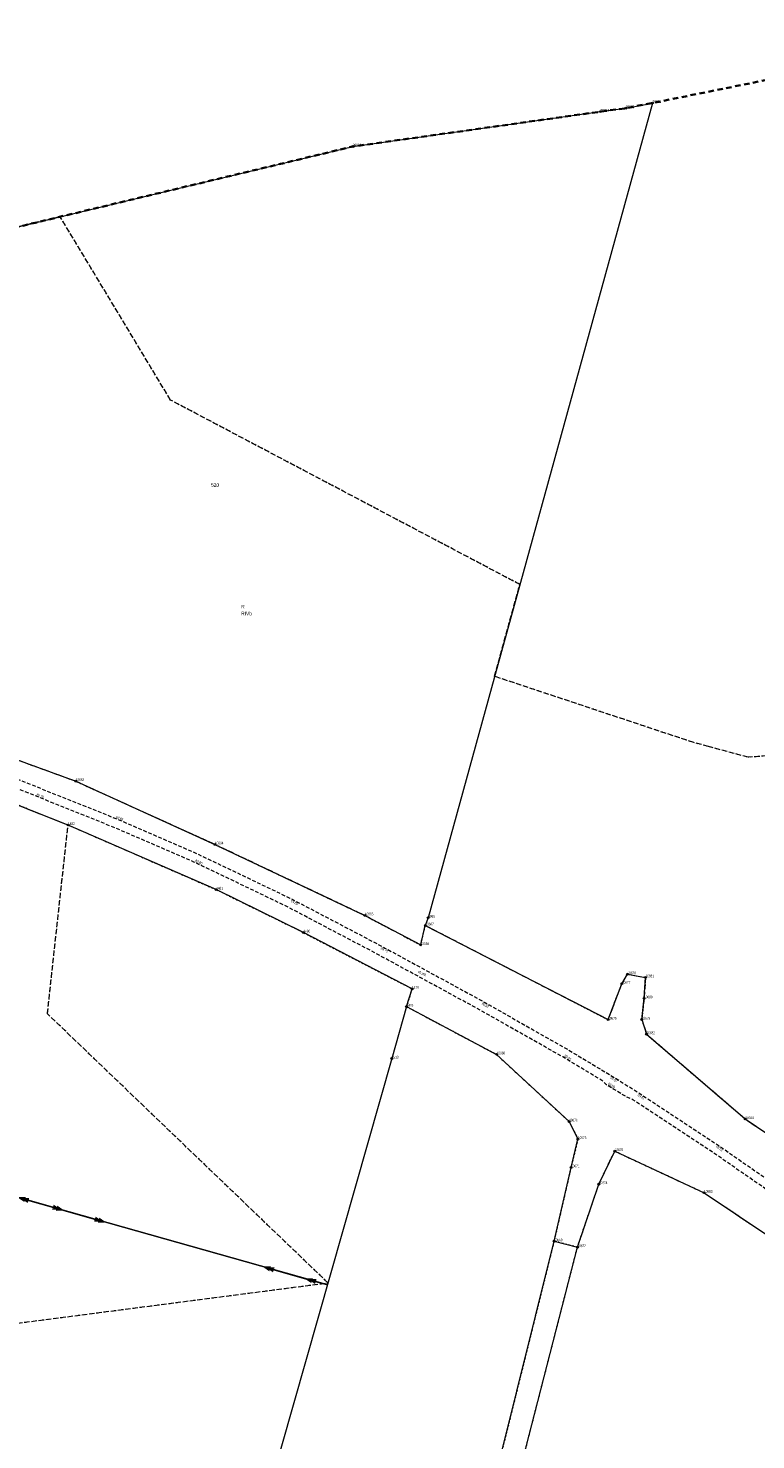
# Model space of a CAD drawing. Header units: metres. Extents: x 6524698 to 6533081, y 5883213 to 5896811.
# Tile 101 of 131: x 6527071 to 6527271, y 5894141 to 5894529. Entities that reach past the tile are written whole.
import ezdxf
from ezdxf.enums import TextEntityAlignment as Align

# ---------------------------------------------------------------- set-up
doc = ezdxf.new("R2010")
doc.units = ezdxf.units.M
for name, pattern in [('mapa zasadnicza$0$1.0_0.5', [1.5, 1, -0.5]), ('mapa zasadnicza$0$1.5_1.0', [2.5, 1.5, -1]), ('mapa zasadnicza$0$219-500', [0]), ('mapa zasadnicza$0$egkk-500', [2, 1.5, -0.5]), ('mapa zasadnicza$0$egug-500', [1, 0.5, -0.5]), ('mapa zasadnicza$0$suep_sn_500', [0])]:
    doc.linetypes.add(name, pattern=pattern)
for name, color, linetype in [('mapa zasadnicza$0$202-punkt graniczny', 7, 'Continuous'), ('mapa zasadnicza$0$202-punkt graniczny-Atr103', 7, 'Continuous'), ('mapa zasadnicza$0$209-oznaczenie konturu klasyfikacyjnego', 7, 'Continuous'), ('mapa zasadnicza$0$210-oznaczenie konturu użytku gruntowego', 7, 'Continuous'), ('mapa zasadnicza$0$211-numer działki ewidencyjnej', 7, 'Continuous'), ('mapa zasadnicza$0$216-obręb ewidencyjny', 7, 'Continuous'), ('mapa zasadnicza$0$217-kontur klasyfikacyjny', 7, 'Continuous'), ('mapa zasadnicza$0$218-kontur użytku gruntowego', 7, 'Continuous'), ('mapa zasadnicza$0$219-działka ewidencyjna', 7, 'Continuous'), ('mapa zasadnicza$0$chodnik', 7, 'Continuous'), ('mapa zasadnicza$0$chodnik-Atr17', 7, 'Continuous'), ('mapa zasadnicza$0$pikieta sztuczna', 7, 'Continuous'), ('mapa zasadnicza$0$pikieta sztuczna-Atr2', 7, 'Continuous'), ('mapa zasadnicza$0$przewód elektroenergetyczny średniego napięcia', 7, 'Continuous')]:
    doc.layers.add(name, color=color, linetype=linetype)
doc.styles.add('mapa zasadnicza$0$STANDARD', font='Working1250', dxfattribs={"width": 0.75})

# ---------------------------------------------------------------- blocks, each defined once
blk = doc.blocks.new('mapa zasadnicza$0$202')
at = {"color": 0, "linetype": 'Continuous', "lineweight": 0}
blk.add_circle((0, 0), 0.25, dxfattribs=at)
blk = doc.blocks.new('mapa zasadnicza$0$PW01')
at = {"linetype": 'Continuous', "lineweight": 13}
h = blk.add_hatch(color=0, dxfattribs=at)
edge = h.paths.add_edge_path()
edge.add_arc((0, 0), 0.045, 0, 360)
blk = doc.blocks.new('mapa zasadnicza$0$SUEP2')
at = {"color": 0, "linetype": 'Continuous'}
for p, q in [((0, 0), (6.027, 0)), ((5.027, 0), (3.527, 0.5)), ((5.027, 0), (3.527, -0.5)), ((6.027, 0), (4.527, 0.5)), ((6.027, 0), (4.527, -0.5)), ((6.027, 0), (18.027, 0)), ((17.027, 0), (15.527, 0.5)), ((17.027, 0), (15.527, -0.5)), ((18.027, 0), (16.527, 0.5)), ((18.027, 0), (16.527, -0.5))]:
    blk.add_line(p, q, dxfattribs=at)

msp = doc.modelspace()

# ---------------------------------------------------------------- linework, layer by layer
at = {"layer": 'mapa zasadnicza$0$216-obręb ewidencyjny', "color": 7, "linetype": 'mapa zasadnicza$0$1.5_1.0', "lineweight": 35, "flags": 128}
msp.add_lwpolyline([(6528080.19, 5893144.58), (6528061.74, 5893201.21), (6528047.55, 5893241.88), (6528024.92, 5893315.29), (6528008.56, 5893361.13), (6527994.3, 5893412.78), (6527972.36, 5893501.34), (6527968.55, 5893513.63), (6527970.79, 5893518.44), (6527970.73, 5893522.51), (6527967.45, 5893552.31), (6527966.7, 5893563.53), (6527962.24, 5893630.13), (6528051.1, 5893681.86), (6528093.51, 5893704.95), (6528160.44, 5893751.29), (6528192.4, 5893787.97), (6528212.45, 5893801.88), (6528235.37, 5893817.79), (6528263.34, 5893839.22), (6528292.63, 5893867.35), (6528325.94, 5893899.11), (6528322.17, 5893903.05), (6528250.73, 5893995.91), (6528184.31, 5894083.49), (6528144.78, 5894142.59), (6528140.26, 5894150.17), (6528112.08, 5894189.3), (6528016.98, 5894319.35), (6528001.44, 5894344.63), (6527975.61, 5894386.54), (6527948.25, 5894431.11), (6527919.91, 5894480.01), (6527892.39, 5894527.5), (6527882.42, 5894543.56), (6527855.65, 5894587.93), (6527823.65, 5894640.97), (6527805.93, 5894633.3), (6527750.7, 5894622.26), (6527703.08, 5894611.82), (6527660.79, 5894602.88), (6527644.2, 5894599.12), (6527623.22, 5894594.36), (6527546.55, 5894577.52), (6527485.04, 5894564.12), (6527442.59, 5894555.97), (6527376.5, 5894538.97), (6527356.91, 5894534.04), (6527324.89, 5894525.35), (6527242.36, 5894508.66), (6527235, 5894507.23), (6527228.04, 5894506.29), (6527159.89, 5894496.69), (6527053.58, 5894471.18), (6527004.75, 5894459.61), (6526977.15, 5894360.97), (6526895.2, 5894390.7), (6526886.54, 5894409.25), (6526848.25, 5894423.17), (6526790.81, 5894405.63), (6526783.96, 5894403.77), (6526751.66, 5894393.24), (6526675.52, 5894369.12), (6526524.19, 5894423.84), (6526526.13, 5894397.23), (6526528.98, 5894342.85), (6526531.21, 5894300.39), (6526524.41, 5894296.52), (6526520.88, 5894294.84), (6526433.18, 5894243.61), (6526409.32, 5894231.32), (6526314.07, 5894204.53), (6526268.73, 5894188.91), (6526258.95, 5894183.01), (6526232.67, 5894174.45), (6526048.77, 5894185.58), (6526028.42, 5894185.14), (6525944.02, 5894189.55), (6525880.8, 5894192.86), (6525865.46, 5894208.87), (6525815.37, 5894268.24), (6525725.76, 5894354.61), (6525677.43, 5894405.04), (6525642.47, 5894443.85), (6525631.75, 5894455.74), (6525621.46, 5894467.17), (6525618.11, 5894470.89), (6525610.84, 5894478.96), (6525545.06, 5894551.99), (6525537.2, 5894560.72), (6525460.52, 5894338.76), (6525456.21, 5894326.33), (6525450.16, 5894308.9), (6525445.22, 5894294.63), (6525423.21, 5894231.15), (6525415.4, 5894208.63), (6525399.64, 5894161.49), (6525369.98, 5894072.79), (6525342.34, 5893997.91), (6525337.4, 5893981.36), (6525266.58, 5893924.52), (6525217.93, 5893885.48), (6525120.08, 5893806.06), (6525080.21, 5893781.94), (6525034.62, 5893753.64), (6524956.86, 5893706.08), (6524954.17, 5893701.72), (6524952.33, 5893698.77), (6524951.12, 5893696.84), (6524924.06, 5893653.68), (6524922.11, 5893650.61), (6524908.03, 5893628.41), (6524885.99, 5893594.37), (6524823.72, 5893494.6), (6524818.62, 5893484.85), (6524776.38, 5893404.01), (6524760.03, 5893372.45), (6524743.69, 5893340.87), (6524727.34, 5893309.3), (6524725.32, 5893305.6), (6524701.12, 5893258.79), (6524698.5, 5893253.75), (6524741.55, 5893198.86), (6524787.16, 5893135.47), (6524797.48, 5893113.55), (6524827.59, 5893049.65), (6524848.15, 5892993.16), (6524885, 5892891.94), (6524886.71, 5892887.25), (6524900.94, 5892860.83), (6524938.01, 5892801.88), (6524942.47, 5892794.78), (6524958.2, 5892763.24), (6524982.49, 5892709.34), (6524989.65, 5892692.64), (6525021.29, 5892644.7), (6525047.57, 5892607.1), (6525072.42, 5892559.28), (6525080.98, 5892544.34), (6525104.23, 5892503.81), (6525105.73, 5892501.2), (6525124.09, 5892461.96), (6525158, 5892390.4), (6525163.69, 5892366.6), (6525187.74, 5892266.07), (6525200.42, 5892203.7), (6525210.27, 5892167.69), (6525235.54, 5892075.31), (6525239, 5892035.46), (6525241.84, 5892018.03), (6525246.18, 5891943.28), (6525246.02, 5891937.6), (6525245.65, 5891924.05), (6525244.65, 5891887.35), (6525244.88, 5891861.21), (6525245.32, 5891811.32), (6525234.24, 5891649.83), (6525224.07, 5891546.78), (6525208.12, 5891507.31), (6525193.48, 5891471.08), (6525186.45, 5891448.59), (6525184.14, 5891444.14), (6525180.5, 5891437.11), (6525176.64, 5891433.3), (6525163.56, 5891420.57), (6525150.33, 5891406.73), (6525149.34, 5891405.88), (6525147.46, 5891404.1), (6525146.26, 5891402.89), (6525142.82, 5891399.45), (6525132.06, 5891389.06), (6525128.35, 5891385.34), (6525124.8, 5891381.67), (6525121.13, 5891378.06), (6525095.65, 5891351.83), (6525053.05, 5891307.97), (6525038.88, 5891292.8), (6525015.99, 5891261.95), (6524996.02, 5891237.19), (6524958.43, 5891186.61), (6524908.74, 5891119.69), (6524979.34, 5891082.37), (6525035.16, 5891054.09), (6525074.44, 5891035.78), (6525140.68, 5891002.24), (6525158.27, 5890993.31), (6525169.95, 5890987.37), (6525189.03, 5890979.26), (6525225.79, 5890963.63), (6525241.68, 5890952.94), (6525280.63, 5890926.71), (6525286.23, 5890923.62), (6525353.13, 5890886.67), (6525387.9, 5890862.89), (6525416.13, 5890848.06), (6525465.51, 5890821.53), (6525489.55, 5890809.17), (6525532.35, 5890788.13), (6525593.44, 5890757.92), (6525656.38, 5890722.42), (6525712.1, 5890690.97), (6525744.09, 5890674.26), (6525753.93, 5890669.12), (6525811.57, 5890638.94), (6525889.01, 5890598.56), (6525902.26, 5890595.95), (6525968.12, 5890559.29), (6526048.15, 5890515.81), (6526148.09, 5890465.98), (6526205.96, 5890434.59), (6526262.38, 5890404.11), (6526332.75, 5890374.64), (6526425.41, 5890334.29), (6526595.63, 5890279.11), (6526573.45, 5890132.21), (6526575.25, 5890133.06), (6526592.18, 5890129.32), (6526722.43, 5890098.71), (6526728.64, 5890098.03), (6526735.76, 5890098.07), (6526740.34, 5890097.85), (6526742.25, 5890097.45), (6526749.57, 5890095.95), (6526757.09, 5890094.4), (6526758.07, 5890090.77), (6526792.43, 5890086.11), (6526812.21, 5890083.05), (6526890.35, 5890080.91), (6526909.87, 5890084.83), (6526952.34, 5890094.44), (6526971.01, 5890104.38), (6526981, 5890111.26), (6526988.84, 5890116.67), (6527008.52, 5890134.26), (6527045.63, 5890148.55), (6527057.31, 5890152.25), (6527077.89, 5890166.68), (6527165.07, 5890215.69), (6527220.83, 5890245.22), (6527241.28, 5890253.87), (6527273.45, 5890274.12), (6527288.1, 5890288.63), (6527313.38, 5890308.14), (6527321.27, 5890314.22), (6527338.23, 5890321.73), (6527355.64, 5890331.57), (6527391.42, 5890349.92), (6527454.67, 5890547.02), (6527509.07, 5890729.27), (6527517.65, 5890758.02), (6527651.09, 5891150.82), (6527705.03, 5891299.34), (6527759.25, 5891463.12), (6527785.51, 5891547.1), (6527787.58, 5891553.86), (6527801.61, 5891598.79), (6527846.82, 5891746.29), (6528014.33, 5891830.31), (6528198.8, 5891907.55), (6528440.31, 5891996.73), (6528394.78, 5892128.68), (6528377.11, 5892179.95), (6528349.09, 5892260.65), (6528334.62, 5892315.93), (6528299.61, 5892411.02), (6528296.22, 5892421.59), (6528276.69, 5892498.16), (6528274.02, 5892507.32), (6528253.12, 5892581.84), (6528217.45, 5892695.43), (6528216.98, 5892718.27), (6528214.23, 5892726.13), (6528211.23, 5892742.29), (6528202.22, 5892766.07), (6528192.07, 5892792.85), (6528171.14, 5892860.59), (6528166.45, 5892875.8), (6528118.84, 5893029.51), (6528114.87, 5893046.22), (6528103.06, 5893080.73)], close=True, dxfattribs=at)
at = {"layer": 'mapa zasadnicza$0$217-kontur klasyfikacyjny', "color": 92, "linetype": 'mapa zasadnicza$0$egkk-500', "lineweight": 18, "flags": 128}
for points in [[(6527079.33, 5894477.36), (6527053.58, 5894471.18)], [(6527109.72, 5894426.89), (6527079.33, 5894477.36)], [(6527205.84, 5894376.17), (6527109.72, 5894426.89)], [(6527198.87, 5894350.88), (6527205.84, 5894376.17)], [(6527253.69, 5894332.66), (6527198.87, 5894350.88)], [(6527016.71, 5894346.47), (6527083.61, 5894322.04)], [(6527081.5, 5894309.97), (6527026.16, 5894331.82)], [(6527257.74, 5894331.57), (6527253.69, 5894332.66)], [(6527268.66, 5894328.61), (6527257.74, 5894331.57)], [(6527309.75, 5894331.69), (6527268.66, 5894328.61)], [(6527083.61, 5894322.04), (6527121.93, 5894304.64)], [(6527075.82, 5894258.02), (6527081.5, 5894309.97)], [(6527121.93, 5894304.64), (6527163.2, 5894285.09)], [(6527163.2, 5894285.09), (6527178.55, 5894276.96)], [(6527178.55, 5894276.96), (6527179.83, 5894282.32)], [(6527179.83, 5894282.32), (6527230.14, 5894256.42)], [(6527230.14, 5894256.42), (6527233.94, 5894266.3)], [(6527233.94, 5894266.3), (6527235.45, 5894268.89)], [(6527235.45, 5894268.89), (6527240.44, 5894268.04)], [(6527240.44, 5894268.04), (6527240.03, 5894262.28)], [(6527240.03, 5894262.28), (6527239.39, 5894256.43)], [(6527153.02, 5894183.98), (6527075.82, 5894258.02)], [(6527239.39, 5894256.43), (6527240.71, 5894252.41)], [(6527240.71, 5894252.41), (6527267.89, 5894229.08)], [(6527267.89, 5894229.08), (6527280.29, 5894220.72)], [(6527055.56, 5894171.32), (6527153.02, 5894183.98)]]:
    msp.add_lwpolyline(points, dxfattribs=at)
at = {"layer": 'mapa zasadnicza$0$218-kontur użytku gruntowego', "color": 3, "linetype": 'mapa zasadnicza$0$egug-500', "lineweight": 18, "flags": 128}
for points in [[(6527079.33, 5894477.36), (6527053.58, 5894471.18)], [(6527109.72, 5894426.89), (6527079.33, 5894477.36)], [(6527205.84, 5894376.17), (6527109.72, 5894426.89)], [(6527198.87, 5894350.88), (6527205.84, 5894376.17)], [(6527253.69, 5894332.66), (6527198.87, 5894350.88)], [(6527016.71, 5894346.47), (6527083.61, 5894322.04)], [(6527081.5, 5894309.97), (6527026.16, 5894331.82)], [(6527257.74, 5894331.57), (6527253.69, 5894332.66)], [(6527268.66, 5894328.61), (6527257.74, 5894331.57)], [(6527309.75, 5894331.69), (6527268.66, 5894328.61)], [(6527083.61, 5894322.04), (6527121.93, 5894304.64)], [(6527075.82, 5894258.02), (6527081.5, 5894309.97)], [(6527081.5, 5894309.97), (6527122.28, 5894292.2)], [(6527121.93, 5894304.64), (6527163.2, 5894285.09)], [(6527122.28, 5894292.2), (6527146.3, 5894280.39)], [(6527163.2, 5894285.09), (6527178.55, 5894276.96)], [(6527178.55, 5894276.96), (6527179.83, 5894282.32)], [(6527179.83, 5894282.32), (6527230.14, 5894256.42)], [(6527146.3, 5894280.39), (6527176.18, 5894264.9)], [(6527230.14, 5894256.42), (6527233.94, 5894266.3)], [(6527233.94, 5894266.3), (6527235.45, 5894268.89)], [(6527235.45, 5894268.89), (6527240.44, 5894268.04)], [(6527240.44, 5894268.04), (6527240.03, 5894262.28)], [(6527176.18, 5894264.9), (6527174.66, 5894259.99)], [(6527240.03, 5894262.28), (6527239.39, 5894256.43)], [(6527153.02, 5894183.98), (6527075.82, 5894258.02)], [(6527174.66, 5894259.99), (6527199.46, 5894246.84)], [(6527239.39, 5894256.43), (6527240.71, 5894252.41)], [(6527240.71, 5894252.41), (6527267.89, 5894229.08)], [(6527199.46, 5894246.84), (6527219.42, 5894228.37)], [(6527219.42, 5894228.37), (6527221.83, 5894223.54)], [(6527267.89, 5894229.08), (6527280.29, 5894220.72)], [(6527221.83, 5894223.54), (6527219.93, 5894215.76)], [(6527227.6, 5894211.14), (6527231.96, 5894220.23)], [(6527231.96, 5894220.23), (6527256.54, 5894208.78)], [(6527219.93, 5894215.76), (6527215.25, 5894195.43)], [(6527221.7, 5894193.8), (6527227.6, 5894211.14)], [(6527256.54, 5894208.78), (6527273.86, 5894197.17)], [(6527215.25, 5894195.43), (6527206.54, 5894160.38)], [(6527221.7, 5894193.8), (6527215.25, 5894195.43)], [(6527188.44, 5894064.38), (6527221.7, 5894193.8)], [(6527055.56, 5894171.32), (6527153.02, 5894183.98)], [(6527206.54, 5894160.38), (6527168.18, 5894006.02)]]:
    msp.add_lwpolyline(points, dxfattribs=at)
at = {"layer": 'mapa zasadnicza$0$219-działka ewidencyjna', "color": 7, "linetype": 'mapa zasadnicza$0$219-500', "lineweight": 18, "flags": 128}
for points in [[(6527159.89, 5894496.69), (6527228.04, 5894506.29)], [(6527242.36, 5894508.66), (6527180.62, 5894284.47)], [(6527228.04, 5894506.29), (6527235, 5894507.23)], [(6527235, 5894507.23), (6527242.36, 5894508.66)], [(6527053.58, 5894471.18), (6527159.89, 5894496.69)], [(6527016.71, 5894346.47), (6527083.61, 5894322.04)], [(6527081.5, 5894309.97), (6527026.16, 5894331.82)], [(6527083.61, 5894322.04), (6527121.93, 5894304.64)], [(6527122.28, 5894292.2), (6527081.5, 5894309.97)], [(6527121.93, 5894304.64), (6527163.2, 5894285.09)], [(6527146.3, 5894280.39), (6527122.28, 5894292.2)], [(6527163.2, 5894285.09), (6527178.55, 5894276.96)], [(6527178.55, 5894276.96), (6527179.83, 5894282.32)], [(6527180.62, 5894284.47), (6527179.83, 5894282.32)], [(6527179.83, 5894282.32), (6527230.14, 5894256.42)], [(6527176.18, 5894264.9), (6527146.3, 5894280.39)], [(6527230.14, 5894256.42), (6527233.94, 5894266.3)], [(6527233.94, 5894266.3), (6527235.45, 5894268.89)], [(6527235.45, 5894268.89), (6527240.44, 5894268.04)], [(6527240.03, 5894262.28), (6527240.44, 5894268.04)], [(6527174.66, 5894259.99), (6527176.18, 5894264.9)], [(6527239.39, 5894256.43), (6527240.03, 5894262.28)], [(6527174.66, 5894259.99), (6527170.59, 5894245.7)], [(6527174.66, 5894259.99), (6527199.46, 5894246.84)], [(6527239.39, 5894256.43), (6527240.71, 5894252.41)], [(6527240.71, 5894252.41), (6527267.89, 5894229.08)], [(6527199.46, 5894246.84), (6527219.42, 5894228.37)], [(6527170.59, 5894245.7), (6527109.86, 5894032.39)], [(6527219.42, 5894228.37), (6527221.83, 5894223.54)], [(6527267.89, 5894229.08), (6527280.29, 5894220.72)], [(6527219.93, 5894215.76), (6527221.83, 5894223.54)], [(6527227.6, 5894211.14), (6527231.96, 5894220.23)], [(6527231.96, 5894220.23), (6527256.54, 5894208.78)], [(6527215.25, 5894195.43), (6527219.93, 5894215.76)], [(6527221.7, 5894193.8), (6527227.6, 5894211.14)], [(6527256.54, 5894208.78), (6527273.86, 5894197.17)], [(6527164.14, 5893989.75), (6527215.25, 5894195.43)], [(6527215.25, 5894195.43), (6527221.7, 5894193.8)], [(6527168.96, 5893988.59), (6527221.7, 5894193.8)]]:
    msp.add_lwpolyline(points, dxfattribs=at)
at = {"layer": 'mapa zasadnicza$0$chodnik', "color": 7, "linetype": 'mapa zasadnicza$0$1.0_0.5', "lineweight": 18, "flags": 128}
msp.add_lwpolyline([(6526818.12, 5894413.97), (6526844.55, 5894404.43), (6526884.78, 5894389.96), (6526924.85, 5894374.77), (6526966.21, 5894360.07), (6526998.48, 5894348.67), (6527019.58, 5894341.16), (6527044.6, 5894331.62), (6527073.97, 5894320.04), (6527094.36, 5894311.88), (6527117.47, 5894301.86), (6527142.84, 5894289.73), (6527167.62, 5894276.72), (6527195.33, 5894261.65), (6527219.01, 5894248.2), (6527230.7, 5894241.2), (6527238.27, 5894236.48), (6527259.86, 5894222.24), (6527282.04, 5894206.87), (6527303.2, 5894191.74), (6527321.93, 5894177.62), (6527342.75, 5894160.27), (6527362.82, 5894142.83), (6527382.06, 5894125.49), (6527398.41, 5894110.19), (6527432.03, 5894076.92), (6527462.75, 5894046.12), (6527495.53, 5894012.67), (6527509.48, 5893998.69), (6527529.08, 5893979.02), (6527560.24, 5893947.95), (6527558.94, 5893945.78), (6527527.19, 5893977.48), (6527493.45, 5894011.3), (6527460.92, 5894044.58), (6527430.76, 5894074.78), (6527396.47, 5894108.66), (6527380.26, 5894123.85), (6527360.93, 5894141.23), (6527340.72, 5894158.77), (6527325.07, 5894171.95), (6527324.24, 5894172.53), (6527323.43, 5894172.86), (6527319.04, 5894176.32), (6527318.42, 5894177.1), (6527317.73, 5894177.74), (6527301.61, 5894189.88), (6527280.53, 5894204.93), (6527258.26, 5894220.36), (6527236.97, 5894234.34), (6527236.06, 5894234.82), (6527235.31, 5894235.05), (6527229.66, 5894238.5), (6527228.93, 5894239.31), (6527228.16, 5894239.82), (6527217.64, 5894246.17), (6527193.23, 5894259.95), (6527165.73, 5894274.91), (6527141.2, 5894287.8), (6527116.15, 5894299.79), (6527093.41, 5894309.6), (6527072.41, 5894318.02), (6527043.08, 5894329.59), (6527018.43, 5894338.98), (6526997.53, 5894346.39), (6526973.03, 5894355.04), (6526965.43, 5894357.73), (6526924.29, 5894372.35), (6526883.67, 5894387.72), (6526843.29, 5894402.29), (6526814.22, 5894412.78)], close=True, dxfattribs=at)
at = {"layer": 'mapa zasadnicza$0$przewód elektroenergetyczny średniego napięcia', "color": 1, "linetype": 'mapa zasadnicza$0$suep_sn_500', "lineweight": 18, "flags": 128}
for points in [[(6526991.05, 5894228.97), (6527073.98, 5894205.7)], [(6527073.98, 5894205.7), (6527153.02, 5894183.4)], [(6527153.02, 5894183.4), (6527073.98, 5894205.7)]]:
    msp.add_lwpolyline(points, dxfattribs=at)

# ---------------------------------------------------------------- block references
at = {"layer": 'mapa zasadnicza$0$202-punkt graniczny', "color": 7, "linetype": 'Continuous', "lineweight": 18}
for p in [(6527228.04, 5894506.29), (6527235, 5894507.23), (6527242.36, 5894508.66), (6527159.89, 5894496.69), (6527083.61, 5894322.04), (6527081.5, 5894309.97), (6527121.93, 5894304.64), (6527122.28, 5894292.2), (6527163.2, 5894285.09), (6527180.62, 5894284.47), (6527179.83, 5894282.32), (6527146.3, 5894280.39), (6527178.55, 5894276.96), (6527235.45, 5894268.89), (6527233.94, 5894266.3), (6527240.44, 5894268.04), (6527176.18, 5894264.9), (6527240.03, 5894262.28), (6527174.66, 5894259.99), (6527230.14, 5894256.42), (6527239.39, 5894256.43), (6527240.71, 5894252.41), (6527170.59, 5894245.7), (6527199.46, 5894246.84), (6527219.42, 5894228.37), (6527267.89, 5894229.08), (6527221.83, 5894223.54), (6527231.96, 5894220.23), (6527219.93, 5894215.76), (6527227.6, 5894211.14), (6527256.54, 5894208.78), (6527215.25, 5894195.43), (6527221.7, 5894193.8)]:
    msp.add_blockref('mapa zasadnicza$0$202', p, dxfattribs=at)
at = {"layer": 'mapa zasadnicza$0$pikieta sztuczna', "color": 7, "linetype": 'Continuous', "lineweight": 13}
for p in [(6527072.41, 5894318.02), (6527094.36, 5894311.88), (6527116.15, 5894299.79), (6527142.84, 5894289.73), (6527167.62, 5894276.72), (6527195.32, 5894261.65), (6527217.64, 5894246.17), (6527229.66, 5894238.5), (6527230.7, 5894241.2), (6527238.27, 5894236.48), (6527259.86, 5894222.24)]:
    msp.add_blockref('mapa zasadnicza$0$PW01', p, dxfattribs=at)
at = {"layer": 'mapa zasadnicza$0$przewód elektroenergetyczny średniego napięcia', "color": 1, "linetype": 'Continuous', "lineweight": 18}
for p, rotation in [((6527073.98, 5894205.7), 164.326), ((6527073.98, 5894205.7), 344.244), ((6527153.02, 5894183.4), 164.244)]:
    msp.add_blockref('mapa zasadnicza$0$SUEP2', p, dxfattribs=dict(at, rotation=rotation))

# ---------------------------------------------------------------- texts
at = {"layer": 'mapa zasadnicza$0$202-punkt graniczny-Atr103', "color": 7, "style": 'mapa zasadnicza$0$STANDARD', "width": 0.667}
for s, p in [('29884', (6527228.04, 5894506.29)), ('29885', (6527235, 5894507.23)), ('29886', (6527242.36, 5894508.66)), ('29883', (6527159.89, 5894496.69)), ('10663', (6527083.61, 5894322.04)), ('1482', (6527081.5, 5894309.97)), ('10664', (6527121.93, 5894304.64)), ('1481', (6527122.28, 5894292.2)), ('10665', (6527163.2, 5894285.09)), ('9965', (6527180.62, 5894284.47)), ('1480', (6527146.3, 5894280.39)), ('10667', (6527179.83, 5894282.32)), ('10666', (6527178.55, 5894276.96)), ('10678', (6527235.45, 5894268.89)), ('1479', (6527176.18, 5894264.9)), ('10677', (6527233.94, 5894266.3)), ('10681', (6527240.44, 5894268.04)), ('10680', (6527240.03, 5894262.28)), ('1478', (6527174.66, 5894259.99)), ('10675', (6527230.14, 5894256.42)), ('10679', (6527239.39, 5894256.43)), ('10682', (6527240.71, 5894252.41)), ('1513', (6527170.59, 5894245.7)), ('10668', (6527199.46, 5894246.84)), ('10670', (6527219.42, 5894228.37)), ('10684', (6527267.89, 5894229.08)), ('10673', (6527221.83, 5894223.54)), ('10676', (6527231.96, 5894220.23)), ('10671', (6527219.93, 5894215.76)), ('10674', (6527227.6, 5894211.14)), ('10683', (6527256.54, 5894208.78)), ('10669', (6527215.25, 5894195.43)), ('10672', (6527221.7, 5894193.8))]:
    msp.add_text(s, height=0.75, dxfattribs=at).set_placement(p)
at = {"layer": 'mapa zasadnicza$0$209-oznaczenie konturu klasyfikacyjnego', "color": 3, "linetype": 'Continuous', "lineweight": 18, "style": 'mapa zasadnicza$0$STANDARD', "width": 0.79}
msp.add_text('RIVb', height=1, dxfattribs=at).set_placement((6527129.16, 5894368.66), align=Align.TOP_LEFT)
at = {"layer": 'mapa zasadnicza$0$210-oznaczenie konturu użytku gruntowego', "color": 3, "linetype": 'Continuous', "lineweight": 18, "style": 'mapa zasadnicza$0$STANDARD', "width": 0.79}
msp.add_text('R', height=1, dxfattribs=at).set_placement((6527129.16, 5894369.56))
at = {"layer": 'mapa zasadnicza$0$211-numer działki ewidencyjnej', "color": 7, "linetype": 'Continuous', "lineweight": 18, "style": 'mapa zasadnicza$0$STANDARD', "width": 0.79}
msp.add_text('520', height=1, dxfattribs=at).set_placement((6527120.87, 5894403.03))
at = {"layer": 'mapa zasadnicza$0$chodnik-Atr17', "color": 7, "style": 'mapa zasadnicza$0$STANDARD', "width": 0.667}
msp.add_text('ch.mb.', height=0.75, rotation=334.108, dxfattribs=at).set_placement((6527177.74, 5894269.34))
at = {"layer": 'mapa zasadnicza$0$pikieta sztuczna-Atr2', "color": 7, "style": 'mapa zasadnicza$0$STANDARD', "width": 0.667}
for s, rotation, p in [('89.78', -22.296, (6527072.69, 5894318.01)), ('89.85', -22.883, (6527094.6, 5894311.87)), ('89.80', -23.005, (6527116.4, 5894299.83)), ('89.85', -28.255, (6527142.76, 5894288.86)), ('89.76', -26.364, (6527167.47, 5894275.77)), ('89.82', -30.122, (6527195.27, 5894260.64)), ('89.61', -32.037, (6527217.96, 5894246.2)), ('89.59', -30.774, (6527230.01, 5894238.49)), ('89.67', -33.056, (6527230.66, 5894240.22)), ('89.61', -32.539, (6527238.19, 5894235.47)), ('89.51', -38.174, (6527259.81, 5894221.36))]:
    msp.add_text(s, height=0.75, rotation=rotation, dxfattribs=at).set_placement(p)

doc.saveas('drawing.dxf')
